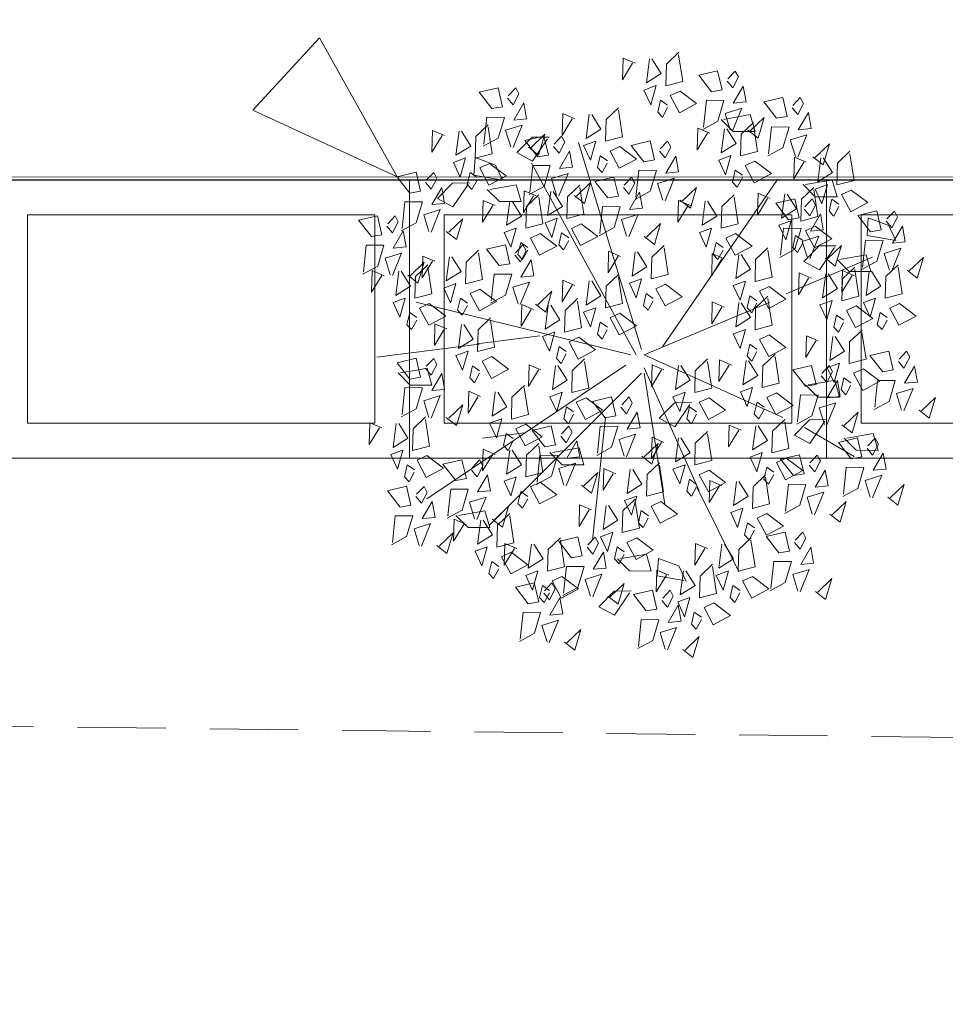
# Model space of a CAD drawing. Header units: centimetres. Extents: x -122 to 72759, y 3298 to 43172.
# Tile 93 of 243: x 36629 to 36763, y 10552 to 10694. Entities that reach past the tile are written whole.
import ezdxf

# ---------------------------------------------------------------- set-up
doc = ezdxf.new("R2010")
doc.units = ezdxf.units.CM
doc.header["$MEASUREMENT"] = 0
doc.linetypes.add('DASH2', pattern=[19.05, 12.7, -6.35])
for name, color, linetype, lineweight in [('1-meble', 7, 'Continuous', 5), ('1-METKI', 7, 'Continuous', 5), ('_ nowe meble', 7, 'Continuous', 5), ('PRZERYWANA', 7, 'DASH2', 5), ('wymiarowanie', 7, 'Continuous', 5), ('ZZZ_Xref', 7, 'Continuous', 5)]:
    doc.layers.add(name, color=color, linetype=linetype, lineweight=lineweight)

# ---------------------------------------------------------------- blocks, each defined once
blk = doc.blocks.new('G$CA1DC9C89')
at = {"layer": '1-meble', "lineweight": 5}
for p, q in [((2081.06, 70.53), (2083.79, 71.17)), ((2083.79, 71.17), (2084.43, 68.45)), ((2086.31, 71.15), (2085.25, 70.01)), ((2086.78, 70.29), (2086.31, 71.15)), ((2082.9, 68.17), (2081.06, 70.53)), ((2085.15, 69.68), (2085.96, 68.72)), ((2085.96, 68.72), (2086.78, 70.29)), ((2084.43, 68.45), (2082.9, 68.17)), ((2087.48, 68.99), (2086.03, 66.52)), ((2087.89, 66.7), (2087.48, 68.99)), ((2081.75, 63.08), (2082.17, 66.94)), ((2082.17, 66.94), (2084.7, 66.92)), ((2084.7, 66.92), (2083.81, 63.92)), ((2086.03, 66.52), (2087.89, 66.7)), ((2084.87, 65.05), (2087.26, 65.79)), ((2087.26, 65.79), (2085.94, 62.56)), ((2083.81, 63.92), (2081.65, 62.74)), ((2086.04, 62.45), (2084.31, 64.19)), ((2084.66, 64.19), (2088.49, 64.87)), ((2085.61, 62.66), (2084.87, 65.05)), ((2090.49, 64.48), (2088.47, 62.54)), ((2088.49, 64.87), (2089.17, 62.44)), ((2089.6, 61.48), (2090.49, 64.48)), ((2089.17, 62.44), (2086.04, 62.45)), ((2088.14, 62.64), (2089.6, 61.48)), ((2054.91, 59.4), (2057.1, 61.63)), ((2057.1, 61.63), (2059.56, 61.65)), ((2059.31, 61.41), (2057.13, 58.19)), ((2048.71, 56.17), (2048.89, 58.69)), ((2048.89, 58.69), (2051.83, 57.62)), ((2057.13, 58.19), (2054.91, 59.4)), ((2057.17, 57.55), (2059.7, 57.53)), ((2046.1, 12.21), (2044.26, 14.57)), ((2049.16, 12.76), (2049.98, 14.32)), ((2064.52, 14.47), (2061.4, 14.48)), ((2075.4, 14.41), (2075.99, 10.56)), ((2096.96, 14.41), (2097.76, 13.45)), ((2048.35, 13.72), (2049.16, 12.76)), ((2050.68, 13.03), (2049.23, 10.56)), ((2051.09, 10.73), (2050.68, 13.03)), ((2067.4, 13.93), (2067.32, 10.8)), ((2067.32, 10.8), (2068.77, 13.19)), ((2069.12, 13.18), (2067.4, 13.93)), ((2070.78, 10.36), (2071.22, 13.82)), ((2071.57, 13.81), (2072.9, 11.69)), ((2073.55, 9.94), (2073.63, 13.06)), ((2088.9, 11.32), (2090.69, 13.01)), ((2096.23, 13.18), (2094.7, 12.91)), ((2099.29, 13.72), (2097.83, 11.25)), ((2099.69, 11.43), (2099.29, 13.72)), ((2036.28, 10.74), (2039, 11.39)), ((2039, 11.39), (2039.64, 8.66)), ((2041.53, 11.36), (2040.47, 10.23)), ((2042, 10.5), (2041.53, 11.36)), ((2047.63, 12.48), (2046.1, 12.21)), ((2072.9, 11.69), (2070.78, 10.36)), ((2082.68, 12.19), (2082.59, 9.06)), ((2082.59, 9.06), (2084.05, 11.46)), ((2084.39, 11.45), (2082.68, 12.19)), ((2086.05, 8.62), (2086.49, 12.08)), ((2086.84, 12.08), (2088.17, 9.95)), ((2090.68, 12.67), (2091.27, 8.83)), ((2093.55, 7.81), (2093.97, 11.67)), ((2093.97, 11.67), (2096.5, 11.65)), ((2096.5, 11.65), (2095.61, 8.65)), ((2097.83, 11.25), (2099.69, 11.43)), ((2038.11, 8.39), (2036.28, 10.74)), ((2041.17, 8.93), (2042, 10.5)), ((2044.95, 7.11), (2045.37, 10.98)), ((2045.37, 10.98), (2047.9, 10.95)), ((2047.9, 10.95), (2047.01, 7.95)), ((2049.23, 10.56), (2051.09, 10.73)), ((2072.16, 9.97), (2070.4, 9.32)), ((2071.39, 7.21), (2072.16, 9.97)), ((2075.99, 10.56), (2073.55, 9.94)), ((2088.17, 9.95), (2086.05, 8.62)), ((2088.82, 8.2), (2088.9, 11.32)), ((2096.67, 9.79), (2099.07, 10.53)), ((2099.07, 10.53), (2097.75, 7.29)), ((2039.64, 8.66), (2038.11, 8.39)), ((2040.37, 9.9), (2041.17, 8.93)), ((2042.7, 9.21), (2041.25, 6.74)), ((2043.11, 6.91), (2042.7, 9.21)), ((2048.07, 9.09), (2050.46, 9.83)), ((2048.81, 6.7), (2048.07, 9.09)), ((2050.46, 9.83), (2049.14, 6.6)), ((2053.69, 8.51), (2051.67, 6.57)), ((2052.81, 5.51), (2053.69, 8.51)), ((2063.93, 8.71), (2063.85, 5.58)), ((2065.65, 7.97), (2063.93, 8.71)), ((2067.31, 5.14), (2067.75, 8.61)), ((2068.09, 8.6), (2069.43, 6.48)), ((2070.16, 7.85), (2071.94, 9.54)), ((2070.4, 9.32), (2071.39, 7.21)), ((2071.93, 9.19), (2072.52, 5.35)), ((2074.2, 8.53), (2075.61, 9.18)), ((2075.52, 6.06), (2074.2, 8.53)), ((2075.61, 9.18), (2077.99, 7.38)), ((2091.27, 8.83), (2088.82, 8.2)), ((2095.61, 8.65), (2093.46, 7.48)), ((2097.41, 7.39), (2096.67, 9.79)), ((2102.3, 9.21), (2100.27, 7.27)), ((2101.41, 6.21), (2102.3, 9.21)), ((2036.97, 3.29), (2037.39, 7.15)), ((2037.39, 7.15), (2039.91, 7.13)), ((2039.91, 7.13), (2039.03, 4.13)), ((2047.01, 7.95), (2044.85, 6.78)), ((2047.86, 5.44), (2046.12, 7.19)), ((2046.47, 7.19), (2050.3, 7.86)), ((2050.3, 7.86), (2050.98, 5.43)), ((2052.11, 5.76), (2053.89, 7.45)), ((2053.88, 7.11), (2054.47, 3.26)), ((2063.85, 5.58), (2065.3, 7.98)), ((2070.07, 4.72), (2070.16, 7.85)), ((2072.79, 7.87), (2072.4, 6.14)), ((2073.82, 7.15), (2072.79, 7.87)), ((2077.99, 7.38), (2075.52, 6.06)), ((2087.43, 8.23), (2085.68, 7.59)), ((2085.68, 7.59), (2086.66, 5.47)), ((2086.66, 5.47), (2087.43, 8.23)), ((2089.48, 6.79), (2090.88, 7.45)), ((2090.88, 7.45), (2093.27, 5.64)), ((2099.94, 7.37), (2101.41, 6.21)), ((2040.09, 5.27), (2042.48, 6.01)), ((2042.48, 6.01), (2041.16, 2.77)), ((2041.25, 6.74), (2043.11, 6.91)), ((2045.88, 6.63), (2045.79, 3.5)), ((2045.79, 3.5), (2047.25, 5.89)), ((2047.59, 5.88), (2045.88, 6.63)), ((2049.25, 3.06), (2049.7, 6.52)), ((2050.04, 6.51), (2051.37, 4.39)), ((2051.34, 6.67), (2052.81, 5.51)), ((2052.02, 2.64), (2052.11, 5.76)), ((2069.43, 6.48), (2067.31, 5.14)), ((2072.4, 6.14), (2073.08, 5.43)), ((2073.08, 5.43), (2073.81, 6.8)), ((2088.07, 6.13), (2087.68, 4.4)), ((2089.09, 5.41), (2088.07, 6.13)), ((2090.8, 4.32), (2089.48, 6.79)), ((2040.83, 2.87), (2040.09, 5.27)), ((2045.71, 4.69), (2043.69, 2.75)), ((2044.82, 1.69), (2045.71, 4.69)), ((2050.98, 5.43), (2047.86, 5.44)), ((2051.37, 4.39), (2049.25, 3.06)), ((2068.69, 4.76), (2066.93, 4.11)), ((2067.92, 2), (2068.69, 4.76)), ((2072.52, 5.35), (2070.07, 4.72)), ((2087.68, 4.4), (2088.35, 3.69)), ((2088.35, 3.69), (2089.08, 5.06)), ((2090.78, 4.14), (2093.51, 4.78)), ((2093.27, 5.64), (2090.8, 4.32)), ((2093.51, 4.78), (2094.15, 2.06)), ((2096.03, 4.76), (2094.97, 3.62)), ((2096.5, 3.9), (2096.03, 4.76)), ((2039.03, 4.13), (2036.87, 2.96)), ((2043.35, 2.85), (2044.82, 1.69)), ((2054.47, 3.26), (2052.02, 2.64)), ((2053.17, 3.15), (2053.08, 0.02)), ((2054.88, 2.41), (2053.17, 3.15)), ((2056.54, -0.42), (2056.99, 3.05)), ((2057.33, 3.04), (2058.66, 0.92)), ((2059.4, 2.29), (2061.18, 3.98)), ((2060.93, 3.44), (2063.65, 4.09)), ((2062.76, 1.09), (2060.93, 3.44)), ((2061.17, 3.63), (2061.76, -0.21)), ((2063.65, 4.09), (2064.29, 1.36)), ((2066.18, 4.07), (2065.12, 2.93)), ((2065.82, 1.63), (2066.65, 3.2)), ((2066.65, 3.2), (2066.18, 4.07)), ((2066.93, 4.11), (2067.92, 2)), ((2070.73, 3.31), (2072.14, 3.97)), ((2072.05, 0.84), (2070.73, 3.31)), ((2072.14, 3.97), (2074.52, 2.17)), ((2080.59, 3.15), (2080.51, 0.02)), ((2082.31, 2.41), (2080.59, 3.15)), ((2083.97, -0.42), (2084.41, 3.05)), ((2084.76, 3.04), (2086.09, 0.92)), ((2086.82, 2.29), (2088.6, 3.98)), ((2088.59, 3.63), (2089.19, -0.21)), ((2092.62, 1.78), (2090.78, 4.14)), ((2094.87, 3.29), (2095.68, 2.33)), ((2095.68, 2.33), (2096.5, 3.9)), ((2050.63, 2.67), (2048.88, 2.03)), ((2048.88, 2.03), (2049.86, -0.09)), ((2049.86, -0.09), (2050.63, 2.67)), ((2052.68, 1.23), (2054.08, 1.88)), ((2053.08, 0.02), (2054.54, 2.42)), ((2054.08, 1.88), (2056.47, 0.08)), ((2059.31, -0.84), (2059.4, 2.29)), ((2065.02, 2.6), (2065.82, 1.63)), ((2067.35, 1.91), (2065.89, -0.56)), ((2067.76, -0.39), (2067.35, 1.91)), ((2069.32, 2.66), (2068.93, 0.93)), ((2070.35, 1.93), (2069.32, 2.66)), ((2069.6, 0.21), (2070.34, 1.58)), ((2069.73, 0.93), (2073.56, 1.61)), ((2074.52, 2.17), (2072.05, 0.84)), ((2073.56, 1.61), (2074.24, -0.82)), ((2080.51, 0.02), (2081.96, 2.42)), ((2086.74, -0.84), (2086.82, 2.29)), ((2094.15, 2.06), (2092.62, 1.78)), ((2097.2, 2.6), (2095.75, 0.13)), ((2097.61, 0.31), (2097.2, 2.6)), ((2051.27, 0.57), (2050.88, -1.16)), ((2052.29, -0.15), (2051.27, 0.57)), ((2054, -1.24), (2052.68, 1.23)), ((2056.47, 0.08), (2054, -1.24)), ((2058.66, 0.92), (2056.54, -0.42)), ((2064.29, 1.36), (2062.76, 1.09)), ((2068.93, 0.93), (2069.6, 0.21)), ((2071.12, -0.81), (2069.38, 0.93)), ((2075.09, -1.53), (2075.27, 0.99)), ((2075.27, 0.99), (2078.21, -0.08)), ((2081.27, -1.54), (2083.05, 0.15)), ((2086.09, 0.92), (2083.97, -0.42)), ((2091.47, -3.31), (2091.89, 0.55)), ((2091.89, 0.55), (2094.42, 0.53)), ((2094.42, 0.53), (2093.53, -2.47)), ((2095.75, 0.13), (2097.61, 0.31)), ((2050.88, -1.16), (2051.55, -1.87)), ((2051.55, -1.87), (2052.28, -0.5)), ((2057.92, -0.8), (2056.17, -1.45)), ((2057.15, -3.56), (2057.92, -0.8)), ((2061.76, -0.21), (2059.31, -0.84)), ((2061.62, -4.01), (2062.03, -0.15)), ((2062.03, -0.15), (2064.56, -0.17)), ((2064.56, -0.17), (2063.67, -3.17)), ((2064.73, -2.03), (2067.13, -1.29)), ((2067.13, -1.29), (2065.81, -4.52)), ((2065.89, -0.56), (2067.76, -0.39)), ((2074.24, -0.82), (2071.12, -0.81)), ((2075.04, -0.67), (2074.95, -3.8)), ((2074.95, -3.8), (2076.41, -1.41)), ((2076.76, -1.41), (2075.04, -0.67)), ((2078.21, -0.08), (2079.25, -2.31)), ((2078.42, -4.24), (2078.86, -0.78)), ((2079.2, -0.79), (2080.54, -2.91)), ((2083.04, -0.19), (2083.63, -4.03)), ((2085.35, -0.8), (2083.6, -1.45)), ((2084.58, -3.56), (2085.35, -0.8)), ((2089.19, -0.21), (2086.74, -0.84)), ((2094.59, -1.34), (2096.98, -0.6)), ((2095.33, -3.73), (2094.59, -1.34)), ((2096.98, -0.6), (2095.66, -3.83)), ((2054.68, -3.16), (2057.4, -2.52)), ((2056.17, -1.45), (2057.15, -3.56)), ((2057.4, -2.52), (2058.04, -5.24)), ((2059.93, -2.54), (2058.87, -3.68)), ((2060.4, -3.4), (2059.93, -2.54)), ((2059.97, -2.25), (2061.38, -1.59)), ((2061.29, -4.72), (2059.97, -2.25)), ((2061.38, -1.59), (2063.76, -3.39)), ((2065.47, -4.43), (2064.73, -2.03)), ((2070.36, -2.61), (2068.34, -4.55)), ((2069.47, -5.61), (2070.36, -2.61)), ((2078.92, -2.19), (2075.09, -1.53)), ((2081.18, -4.66), (2081.27, -1.54)), ((2083.6, -1.45), (2084.58, -3.56)), ((2087.39, -2.25), (2088.8, -1.59)), ((2088.72, -4.72), (2087.39, -2.25)), ((2088.8, -1.59), (2091.18, -3.39)), ((2093.53, -2.47), (2091.37, -3.65)), ((2100.21, -1.91), (2098.19, -3.85)), ((2099.33, -4.91), (2100.21, -1.91)), ((2056.51, -5.52), (2054.68, -3.16)), ((2058.56, -2.91), (2058.17, -4.63)), ((2059.58, -3.63), (2058.56, -2.91)), ((2058.77, -4.01), (2059.57, -4.97)), ((2058.84, -5.35), (2059.57, -3.98)), ((2059.57, -4.97), (2060.4, -3.4)), ((2063.76, -3.39), (2061.29, -4.72)), ((2063.67, -3.17), (2061.52, -4.34)), ((2066.71, -5.95), (2068.9, -3.72)), ((2068.9, -3.72), (2071.36, -3.69)), ((2071.12, -3.94), (2068.93, -7.16)), ((2071.69, -4.2), (2074.41, -3.56)), ((2073.52, -6.56), (2071.69, -4.2)), ((2074.41, -3.56), (2075.05, -6.29)), ((2076.94, -3.58), (2075.88, -4.72)), ((2077.41, -4.45), (2076.94, -3.58)), ((2080.54, -2.91), (2078.42, -4.24)), ((2083.63, -4.03), (2081.18, -4.66)), ((2085.99, -2.91), (2085.59, -4.63)), ((2087.01, -3.63), (2085.99, -2.91)), ((2086.27, -5.35), (2087, -3.98)), ((2091.18, -3.39), (2088.72, -4.72)), ((2097.86, -3.75), (2099.33, -4.91)), ((2058.04, -5.24), (2056.51, -5.52)), ((2058.17, -4.63), (2058.84, -5.35)), ((2061.1, -4.7), (2059.64, -7.17)), ((2061.51, -6.99), (2061.1, -4.7)), ((2068, -4.45), (2069.47, -5.61)), ((2075.78, -5.05), (2076.58, -6.01)), ((2076.58, -6.01), (2077.41, -4.45)), ((2079.79, -4.63), (2078.04, -5.27)), ((2078.04, -5.27), (2079.03, -7.39)), ((2079.03, -7.39), (2079.79, -4.63)), ((2081.84, -6.07), (2083.25, -5.41)), ((2083.25, -5.41), (2085.63, -7.22)), ((2085.59, -4.63), (2086.27, -5.35)), ((2055.37, -10.61), (2055.79, -6.75)), ((2055.79, -6.75), (2058.31, -6.77)), ((2058.31, -6.77), (2057.43, -9.77)), ((2059.64, -7.17), (2061.51, -6.99)), ((2068.93, -7.16), (2066.71, -5.95)), ((2075.05, -6.29), (2073.52, -6.56)), ((2078.11, -5.74), (2076.66, -8.21)), ((2078.52, -8.04), (2078.11, -5.74)), ((2080.43, -6.73), (2080.04, -8.46)), ((2081.45, -7.45), (2080.43, -6.73)), ((2083.16, -8.54), (2081.84, -6.07)), ((2058.49, -8.64), (2060.88, -7.89)), ((2060.88, -7.89), (2059.56, -11.13)), ((2072.38, -11.66), (2072.8, -7.79)), ((2072.8, -7.79), (2075.32, -7.82)), ((2075.32, -7.82), (2074.44, -10.82)), ((2076.66, -8.21), (2078.52, -8.04)), ((2080.04, -8.46), (2080.71, -9.17)), ((2080.71, -9.17), (2081.45, -7.8)), ((2085.63, -7.22), (2083.16, -8.54)), ((2057.43, -9.77), (2055.27, -10.95)), ((2059.23, -11.03), (2058.49, -8.64)), ((2064.11, -9.21), (2062.09, -11.15)), ((2063.22, -12.21), (2064.11, -9.21)), ((2075.5, -9.68), (2077.89, -8.94)), ((2076.24, -12.07), (2075.5, -9.68)), ((2077.89, -8.94), (2076.57, -12.17)), ((2061.75, -11.05), (2063.22, -12.21)), ((2074.44, -10.82), (2072.28, -11.99)), ((2081.12, -10.26), (2079.1, -12.19)), ((2080.23, -13.26), (2081.12, -10.26)), ((2078.76, -12.1), (2080.23, -13.26))]:
    blk.add_line(p, q, dxfattribs=at)
for points in [[(2078.18, 73.5), (2078.77, 69.65), (2076.32, 69.03), (2076.41, 72.15), (2078.19, 73.84)], [(2071.9, 72.27), (2070.18, 73.02), (2070.09, 69.89), (2071.55, 72.28)], [(2074.34, 72.9), (2075.68, 70.78), (2073.56, 69.45), (2074, 72.91)], [(2053.56, 67.25), (2054.36, 66.29), (2055.19, 67.85), (2054.72, 68.72), (2053.66, 67.58)], [(2076.59, 66.24), (2075.57, 66.96), (2075.18, 65.23), (2075.85, 64.52), (2076.59, 65.89)], [(2094.53, 65.86), (2095.33, 64.9), (2096.15, 66.46), (2095.69, 67.33), (2094.63, 66.19)], [(2069.5, 65.5), (2070.09, 61.66), (2067.64, 61.03), (2067.73, 64.16), (2069.51, 65.85)], [(2050.16, 60.64), (2050.58, 64.51), (2053.11, 64.48), (2052.22, 61.48), (2050.06, 60.31)], [(2063.22, 64.28), (2061.5, 65.02), (2061.42, 61.89), (2062.87, 64.29)], [(2065.66, 64.91), (2067, 62.79), (2064.88, 61.45), (2065.32, 64.92)], [(2044.47, 61.85), (2042.75, 62.59), (2042.67, 59.46), (2044.12, 61.86)], [(2046.92, 62.48), (2048.25, 60.35), (2046.13, 59.02), (2046.57, 62.49)], [(2050.75, 63.07), (2051.34, 59.23), (2048.9, 58.6), (2048.98, 61.72), (2050.76, 63.42)], [(2054.02, 60.23), (2053.28, 62.62), (2055.67, 63.36), (2054.35, 60.13)], [(2082.66, 62.19), (2080.94, 62.94), (2080.86, 59.81), (2082.31, 62.2)], [(2085.11, 62.82), (2086.44, 60.7), (2084.32, 59.37), (2084.76, 62.83)], [(2088.94, 63.42), (2089.53, 59.57), (2087.08, 58.95), (2087.17, 62.07), (2088.95, 63.76)], [(2091.12, 59.25), (2091.54, 63.12), (2094.07, 63.09), (2093.18, 60.09), (2091.03, 58.92)], [(2056.55, 60.2), (2058.01, 59.04), (2058.9, 62.04), (2056.88, 60.1)], [(2060.16, 60.3), (2060.96, 59.33), (2061.79, 60.9), (2061.32, 61.77), (2060.26, 60.63)], [(2075.43, 59.6), (2076.23, 58.64), (2077.06, 60.21), (2076.59, 61.07), (2075.53, 59.93)], [(2094.98, 58.83), (2094.24, 61.23), (2096.64, 61.97), (2095.32, 58.74)], [(2097.51, 58.81), (2098.98, 57.65), (2099.87, 60.65), (2097.84, 58.71)], [(2067.92, 58.24), (2066.89, 58.96), (2066.5, 57.24), (2067.17, 56.52), (2067.91, 57.89)], [(2040.14, 13.75), (2039.12, 14.47), (2038.73, 12.75), (2039.4, 12.03), (2040.13, 13.4)], [(2061.66, 11.56), (2060.92, 13.96), (2063.31, 14.7), (2061.99, 11.46)], [(2064.18, 11.54), (2065.65, 10.38), (2066.54, 13.38), (2064.52, 11.44)], [(2091.87, 13.4), (2090.85, 14.13), (2090.45, 12.4), (2091.13, 11.68), (2091.86, 13.06)], [(2101.89, 10.24), (2102.31, 14.11), (2104.83, 14.08), (2103.95, 11.08), (2101.79, 9.91)], [(2105.75, 9.82), (2105.01, 12.22), (2107.4, 12.96), (2106.08, 9.73)], [(2080.76, 11.66), (2079.74, 12.39), (2079.34, 10.66), (2080.02, 9.95), (2080.75, 11.32)], [(2108.27, 9.8), (2109.74, 8.64), (2110.63, 11.64), (2108.61, 9.7)], [(2056.46, 9.93), (2055.44, 10.65), (2055.04, 8.92), (2055.72, 8.21), (2056.45, 9.58)], [(2080.83, 11.15), (2086.86, -0.92)]]:
    blk.add_lwpolyline(points, dxfattribs=at)
for points in [[(2049.47, 68.1), (2052.19, 68.74), (2052.83, 66.01), (2051.31, 65.74)], [(2073.18, 68.41), (2074.17, 66.3), (2074.93, 69.06)], [(2080.77, 66.47), (2078.3, 65.15), (2076.98, 67.62), (2078.39, 68.27)], [(2090.43, 66.71), (2093.16, 67.35), (2093.8, 64.62), (2092.27, 64.35)], [(2056.3, 64.26), (2055.89, 66.56), (2054.44, 64.09)], [(2097.26, 62.87), (2096.86, 65.17), (2095.4, 62.7)], [(2056.06, 61.14), (2058.79, 61.79), (2059.43, 59.06), (2057.9, 58.79)], [(2064.5, 60.42), (2065.49, 58.31), (2066.26, 61.07)], [(2071.34, 60.45), (2074.06, 61.09), (2074.71, 58.37), (2073.18, 58.09)], [(2062.9, 57.31), (2062.49, 59.61), (2061.03, 57.14)], [(2072.09, 58.48), (2069.62, 57.15), (2068.3, 59.62), (2069.71, 60.28)], [(2078.17, 56.62), (2077.76, 58.91), (2076.31, 56.44)], [(2083.94, 58.33), (2084.93, 56.22), (2085.7, 58.98)], [(2077.35, 13.84), (2078.33, 11.73), (2079.1, 14.49)], [(2084.93, 11.9), (2082.47, 10.58), (2081.15, 13.05), (2082.55, 13.7)], [(2053.05, 12.11), (2054.03, 9.99), (2054.8, 12.75)], [(2060.63, 10.16), (2058.17, 8.84), (2056.84, 11.31), (2058.25, 11.96)]]:
    blk.add_lwpolyline(points, close=True, dxfattribs=at)
at = {"layer": '_ nowe meble', "lineweight": 5, "ltscale": 0.5}
for points in [[(162.24, 764.75), (77.15, 765.38), (77.15, 495.81), (65.14, 495.81), (65.14, 465.82), (53.15, 465.82), (53.16, 56.24), (4727.78, 55.45)], [(2164.08, 55.45), (1979.45, 55.45)], [(2164.08, 15.45), (1979.45, 15.45)]]:
    blk.add_lwpolyline(points, dxfattribs=at)
at = {"layer": 'PRZERYWANA', "lineweight": 5}
blk.add_lwpolyline([(-389.44, 4.56), (3619.14, -42.34), (5340.22, -63.18)], dxfattribs=at)
at = {"layer": 'wymiarowanie', "lineweight": 5, "ltscale": 0.5}
blk.add_lwpolyline([(2759.45, 55.45), (2759.45, 15.45), (1725.13, 15.45), (1725.13, 3.45), (1437.13, 3.54), (1437.13, -8.46), (957.13, -8.46), (957.13, 3.49), (1.15, 3.49), (1.15, 633.82), (13.15, 633.82), (13.15, 645.82), (25.15, 645.82), (25.14, 705.82), (37.13, 705.82), (36.77, 764.65), (77.15, 765.38), (77.15, 495.81), (65.14, 495.82), (65.14, 465.82), (53.14, 465.82), (53.15, 55.54)], close=True, dxfattribs=at)
at = {"lineweight": 5, "ltscale": 0.5}
blk.add_wipeout([(1979.45, 55.45), (2039.45, 55.45), (2039.45, 15.45), (1979.45, 15.45)], dxfattribs=at).dxf.layer = '_ nowe meble'
at = {"layer": '1-meble', "lineweight": 5}
for p, q in [((2032.11, 49.67), (2034.84, 50.32)), ((2033.95, 47.32), (2032.11, 49.67)), ((2034.84, 50.32), (2035.48, 47.59)), ((2037.36, 50.29), (2036.3, 49.16)), ((2037.83, 49.43), (2037.36, 50.29)), ((2036.2, 48.83), (2037.01, 47.86)), ((2037.01, 47.86), (2037.83, 49.43)), ((2035.48, 47.59), (2033.95, 47.32)), ((2038.53, 48.14), (2037.08, 45.67)), ((2032.8, 42.22), (2033.22, 46.08)), ((2033.22, 46.08), (2035.75, 46.06)), ((2035.75, 46.06), (2034.86, 43.06)), ((2035.92, 44.2), (2038.31, 44.94)), ((2036.66, 41.8), (2035.92, 44.2)), ((2038.31, 44.94), (2036.99, 41.7)), ((2034.86, 43.06), (2032.7, 41.89))]:
    blk.add_line(p, q, dxfattribs=at)
for points in [[(2035.79, 41.69), (2034.07, 42.43), (2033.99, 39.3), (2035.44, 41.7)], [(2035.44, 19.79), (2033.73, 20.53), (2033.64, 17.4), (2035.1, 19.8)]]:
    blk.add_lwpolyline(points, dxfattribs=at)
blk.add_lwpolyline([(2036.73, 15.93), (2037.71, 13.82), (2038.48, 16.58)], close=True, dxfattribs=at)
at = {"layer": '1-METKI', "lineweight": 5}
blk.add_lwpolyline([(2026.5, 75.92), (2016.88, 65.52), (2037.67, 55.93), (2026.5, 75.92)], dxfattribs=at)
at = {"layer": '_ nowe meble', "lineweight": 5, "ltscale": 0.5}
for points in [[(1979.45, 55.45), (1979.45, 15.45), (2039.45, 15.45), (2039.45, 55.45)], [(1984.45, 50.45), (1984.45, 20.45), (2034.45, 20.45), (2034.45, 50.45)]]:
    blk.add_lwpolyline(points, close=True, dxfattribs=at)
at = {"lineweight": 5, "ltscale": 0.5}
blk.add_wipeout([(2039.45, 55.45), (2099.45, 55.45), (2099.45, 15.45), (2039.45, 15.45)], dxfattribs=at).dxf.layer = '_ nowe meble'
at = {"layer": '1-meble', "lineweight": 5}
for p, q in [((2051.83, 57.62), (2052.87, 55.39)), ((2056.76, 53.69), (2057.17, 57.55)), ((2059.7, 57.53), (2058.81, 54.53)), ((2052.54, 55.51), (2048.71, 56.17)), ((2059.87, 55.67), (2062.27, 56.41)), ((2060.61, 53.27), (2059.87, 55.67)), ((2043.45, 52.79), (2045.64, 55.03)), ((2045.64, 55.03), (2048.1, 55.05)), ((2047.86, 54.8), (2045.67, 51.59)), ((2052.37, 52.37), (2050.64, 54.11)), ((2050.99, 54.11), (2054.81, 54.79)), ((2054.81, 54.79), (2055.5, 52.36)), ((2058.81, 54.53), (2056.66, 53.36)), ((2097.85, 53.06), (2096.12, 54.81)), ((2045.67, 51.59), (2043.45, 52.79)), ((2055.5, 52.36), (2052.37, 52.37)), ((2038.94, 45.84), (2038.53, 48.14)), ((2037.08, 45.67), (2038.94, 45.84)), ((2096.22, 43.75), (2098.41, 45.99)), ((2041.54, 43.62), (2039.52, 41.68)), ((2040.65, 40.62), (2041.54, 43.62)), ((2098.44, 42.55), (2096.22, 43.75)), ((2039.19, 41.78), (2040.65, 40.62)), ((2038.14, 27.69), (2041.97, 28.37)), ((2041.97, 28.37), (2042.65, 25.94)), ((2039.52, 25.95), (2037.79, 27.7)), ((2042.65, 25.94), (2039.52, 25.95)), ((2098.19, 24.21), (2096.46, 25.96)), ((2075.39, 21.16), (2077.58, 23.39)), ((2077.58, 23.39), (2080.04, 23.42)), ((2079.79, 23.17), (2077.61, 19.96)), ((2077.61, 19.96), (2075.39, 21.16)), ((2094.83, 18.73), (2097.02, 20.96)), ((2097.05, 17.52), (2094.83, 18.73)), ((2061.4, 14.48), (2059.66, 16.22)), ((2060.01, 16.22), (2063.84, 16.9)), ((2063.84, 16.9), (2064.52, 14.47)), ((2092.86, 15.26), (2095.59, 15.91)), ((2095.59, 15.91), (2096.23, 13.18)), ((2098.12, 15.88), (2097.06, 14.75)), ((2098.58, 15.02), (2098.12, 15.88)), ((2044.26, 14.57), (2046.99, 15.21)), ((2046.99, 15.21), (2047.63, 12.48)), ((2049.51, 15.19), (2048.45, 14.05)), ((2049.98, 14.32), (2049.51, 15.19)), ((2073.63, 13.06), (2075.41, 14.75)), ((2094.7, 12.91), (2092.86, 15.26)), ((2097.76, 13.45), (2098.58, 15.02))]:
    blk.add_line(p, q, dxfattribs=at)
for points in [[(2072.82, 31.08), (2063.78, 60.88)], [(2096.54, 58.02), (2094.83, 58.76), (2094.74, 55.64), (2096.2, 58.03)], [(2072.07, 30.32), (2056.99, 57.87)], [(2072.03, 53), (2072.45, 56.86), (2074.98, 56.84), (2074.09, 53.84), (2071.93, 52.66)], [(2087.36, 56.16), (2086.33, 56.88), (2085.94, 55.15), (2086.62, 54.44), (2087.35, 55.81)], [(2041.76, 55.08), (2042.56, 54.12), (2043.39, 55.69), (2042.92, 56.55), (2041.86, 55.42)], [(2049.17, 55.81), (2048.15, 56.53), (2047.75, 54.8), (2048.43, 54.09), (2049.16, 55.46)], [(2062.27, 56.41), (2060.95, 53.17)], [(2070.23, 54.39), (2071.03, 53.42), (2071.85, 54.99), (2071.38, 55.86), (2070.32, 54.72)], [(2075.89, 52.58), (2075.15, 54.97), (2077.54, 55.71), (2076.22, 52.48)], [(2075.84, 31.46), (2092.42, 55.6)], [(2057.66, 53.16), (2055.95, 53.9), (2055.86, 50.77), (2057.31, 53.17)], [(2063.95, 54.38), (2064.54, 50.54), (2062.09, 49.91), (2062.17, 53.04), (2063.96, 54.73)], [(2063.14, 53.25), (2064.61, 52.09), (2065.5, 55.09), (2063.47, 53.15)], [(2078.42, 52.56), (2079.88, 51.4), (2080.77, 54.4), (2078.75, 52.46)], [(2097.62, 54.03), (2098.21, 50.19), (2095.76, 49.56), (2095.85, 52.69), (2097.63, 54.38)], [(2051.76, 51.77), (2050.04, 52.51), (2049.96, 49.38), (2051.41, 51.78)], [(2058.04, 52.99), (2058.64, 49.15), (2056.19, 48.52), (2056.27, 51.64), (2058.05, 53.34)], [(2060.11, 53.79), (2061.44, 51.66), (2059.32, 50.33), (2059.76, 53.8)], [(2079.88, 51.77), (2078.16, 52.51), (2078.08, 49.38), (2079.53, 51.78)], [(2086.16, 52.99), (2086.76, 49.15), (2084.31, 48.52), (2084.39, 51.64), (2086.17, 53.34)], [(2091.34, 52.81), (2089.62, 53.55), (2089.54, 50.42), (2090.99, 52.82)], [(2093.78, 53.44), (2095.12, 51.32), (2093, 49.98), (2093.44, 53.45)], [(2096.26, 51.26), (2097.06, 50.3), (2097.89, 51.86), (2097.42, 52.73), (2096.36, 51.59)], [(2038.36, 48.48), (2038.78, 52.34), (2041.3, 52.32), (2040.41, 49.32), (2038.26, 48.14)], [(2042.21, 48.06), (2041.48, 50.45), (2043.87, 51.2), (2042.55, 47.96)], [(2054.21, 52.4), (2055.54, 50.27), (2053.42, 48.94), (2053.86, 52.41)], [(2066.82, 47.78), (2067.24, 51.64), (2069.77, 51.62), (2068.88, 48.62), (2066.72, 47.45)], [(2082.33, 52.4), (2083.66, 50.27), (2081.54, 48.94), (2081.98, 52.41)], [(2044.74, 48.04), (2046.21, 46.88), (2047.1, 49.88), (2045.08, 47.94)], [(2070.68, 47.36), (2069.94, 49.76), (2072.33, 50.5), (2071.01, 47.27)], [(2073.21, 47.34), (2074.68, 46.18), (2075.56, 49.18), (2073.54, 47.24)], [(2092.86, 44.65), (2093.28, 48.52), (2095.81, 48.49), (2094.92, 45.49), (2092.76, 44.32)], [(2062.36, 47.12), (2061.34, 47.84), (2060.94, 46.11), (2061.62, 45.4), (2062.35, 46.77)], [(2096.04, 46.77), (2095.01, 47.49), (2094.62, 45.77), (2095.29, 45.05), (2096.03, 46.42)], [(2096.72, 44.24), (2095.98, 46.63), (2098.37, 47.37), (2097.05, 44.14)], [(2054.6, 44.65), (2055.41, 43.69), (2056.23, 45.26), (2055.76, 46.12), (2054.7, 44.99)], [(2056.46, 45.73), (2055.44, 46.45), (2055.04, 44.72), (2055.72, 44.01), (2056.45, 45.38)], [(2076.1, 45.69), (2076.69, 41.85), (2074.24, 41.22), (2074.32, 44.35), (2076.11, 46.04)], [(2084.58, 45.73), (2083.56, 46.45), (2083.16, 44.72), (2083.84, 44.01), (2084.57, 45.38)], [(2091.02, 45.34), (2091.62, 41.5), (2089.17, 40.87), (2089.25, 44), (2091.03, 45.69)], [(2043.08, 43.77), (2041.36, 44.51), (2041.28, 41.39), (2042.73, 43.78)], [(2045.53, 44.4), (2046.86, 42.28), (2044.74, 40.95), (2045.18, 44.41)], [(2049.37, 44.99), (2049.96, 41.15), (2047.51, 40.52), (2047.59, 43.65), (2049.37, 45.34)], [(2069.81, 44.47), (2068.1, 45.21), (2068.01, 42.08), (2069.47, 44.48)], [(2072.26, 45.1), (2073.59, 42.97), (2071.47, 41.64), (2071.91, 45.11)], [(2084.74, 44.12), (2083.02, 44.86), (2082.94, 41.73), (2084.39, 44.13)], [(2087.19, 44.75), (2088.52, 42.63), (2086.4, 41.29), (2086.84, 44.76)], [(2042.07, 42.91), (2042.67, 39.07), (2040.22, 38.44), (2040.3, 41.56), (2042.08, 43.26)], [(2038.24, 42.32), (2039.57, 40.19), (2037.45, 38.86), (2037.89, 42.33)], [(2051.2, 38.05), (2051.62, 41.91), (2054.15, 41.89), (2053.26, 38.89), (2051.1, 37.72)], [(2069.5, 41.52), (2070.09, 37.68), (2067.64, 37.05), (2067.73, 40.17), (2069.51, 41.86)], [(2097.24, 41.34), (2095.52, 42.08), (2095.44, 38.95), (2096.89, 41.35)], [(2055.06, 37.63), (2054.32, 40.03), (2056.71, 40.77), (2055.39, 37.53)], [(2063.22, 40.3), (2061.5, 41.04), (2061.42, 37.91), (2062.87, 40.31)], [(2065.66, 40.93), (2067, 38.8), (2064.88, 37.47), (2065.32, 40.93)], [(2047.78, 37.73), (2046.76, 38.46), (2046.36, 36.73), (2047.04, 36.02), (2047.77, 37.39)], [(2057.59, 37.61), (2059.05, 36.45), (2059.94, 39.45), (2057.92, 37.51)], [(2063.6, 38.04), (2064.19, 34.2), (2061.74, 33.57), (2061.83, 36.7), (2063.61, 38.39)], [(2074.51, 38.43), (2073.49, 39.15), (2073.1, 37.42), (2073.77, 36.71), (2074.5, 38.08)], [(2089.44, 38.08), (2088.42, 38.8), (2088.02, 37.08), (2088.7, 36.36), (2089.43, 37.73)], [(2091.02, 38.39), (2091.62, 34.55), (2089.17, 33.92), (2089.25, 37.05), (2091.03, 38.74)], [(2071.31, 30.32), (2040.41, 37.87)], [(2057.31, 36.82), (2055.6, 37.56), (2055.51, 34.43), (2056.97, 36.83)], [(2059.76, 37.45), (2061.09, 35.33), (2058.97, 33.99), (2059.42, 37.46)], [(2091.29, 37.87), (2073.2, 30.32), (2093.17, 21.27)], [(2084.74, 37.17), (2083.02, 37.91), (2082.94, 34.78), (2084.39, 37.18)], [(2087.19, 37.8), (2088.52, 35.67), (2086.4, 34.34), (2086.84, 37.81)], [(2040.49, 35.65), (2039.47, 36.37), (2039.07, 34.64), (2039.75, 33.93), (2040.48, 35.3)], [(2051.1, 35.26), (2051.69, 31.42), (2049.24, 30.79), (2049.33, 33.92), (2051.11, 35.61)], [(2044.82, 34.04), (2043.1, 34.78), (2043.02, 31.65), (2044.47, 34.05)], [(2047.26, 34.67), (2048.6, 32.55), (2046.48, 31.21), (2046.92, 34.68)], [(2067.92, 34.26), (2066.89, 34.98), (2066.5, 33.25), (2067.17, 32.54), (2067.91, 33.91)], [(2049.18, 31.9), (2058.22, 33.04)], [(2098.28, 32.3), (2096.56, 33.04), (2096.48, 29.92), (2097.93, 32.31)], [(2049.46, 31.83), (2034.76, 29.95)], [(2062.01, 30.78), (2060.99, 31.51), (2060.6, 29.78), (2061.27, 29.06), (2062, 30.43)], [(2089.44, 31.13), (2088.42, 31.85), (2088.02, 30.12), (2088.7, 29.41), (2089.43, 30.78)], [(2041.76, 28.32), (2042.56, 27.36), (2043.39, 28.92), (2042.92, 29.79), (2041.86, 28.65)], [(2092.07, 30.05), (2092.66, 26.21), (2090.21, 25.58), (2090.29, 28.7), (2092.08, 30.39)], [(2070.56, 28.82), (2041.92, 9.57)], [(2049.52, 28), (2048.49, 28.72), (2048.1, 27), (2048.78, 26.28), (2049.51, 27.65)], [(2058.36, 28.13), (2056.64, 28.87), (2056.56, 25.74), (2058.01, 28.14)], [(2060.8, 28.76), (2062.14, 26.64), (2060.02, 25.3), (2060.46, 28.77)], [(2064.64, 29.35), (2065.23, 25.51), (2062.78, 24.88), (2062.87, 28.01), (2064.65, 29.7)], [(2073.2, 28.44), (2081.11, 10.71)], [(2076.06, 28.13), (2074.35, 28.87), (2074.26, 25.74), (2075.71, 28.14)], [(2078.51, 28.76), (2079.84, 26.64), (2077.72, 25.3), (2078.16, 28.77)], [(2082.35, 29.35), (2082.94, 25.51), (2080.49, 24.88), (2080.57, 28.01), (2082.35, 29.7)], [(2085.78, 28.83), (2084.07, 29.57), (2083.98, 26.44), (2085.43, 28.83)], [(2088.23, 29.45), (2089.56, 27.33), (2087.44, 26), (2087.88, 29.46)], [(2072.82, 27.68), (2050.97, 5.8)], [(2073.2, 27.68), (2076.21, 8.82)], [(2038.36, 21.71), (2038.78, 25.58), (2041.3, 25.55), (2040.41, 22.55), (2038.26, 21.38)], [(2055.96, 25.53), (2056.55, 21.69), (2054.1, 21.06), (2054.19, 24.19), (2055.97, 25.88)], [(2042.21, 21.3), (2041.48, 23.69), (2043.87, 24.43), (2042.55, 21.2)], [(2049.68, 24.31), (2047.96, 25.05), (2047.88, 21.92), (2049.33, 24.32)], [(2052.13, 24.94), (2053.46, 22.81), (2051.34, 21.48), (2051.78, 24.95)], [(2069.88, 22.76), (2070.68, 21.79), (2071.51, 23.36), (2071.04, 24.23), (2069.98, 23.09)], [(2095.29, 20.67), (2095.71, 24.53), (2098.24, 24.51), (2097.35, 21.51), (2095.19, 20.34)], [(2044.74, 21.27), (2046.21, 20.11), (2047.1, 23.11), (2045.08, 21.17)], [(2063.06, 22.09), (2062.03, 22.82), (2061.64, 21.09), (2062.31, 20.37), (2063.05, 21.74)], [(2080.76, 22.09), (2079.74, 22.82), (2079.34, 21.09), (2080.02, 20.37), (2080.75, 21.74)], [(2090.48, 22.79), (2089.46, 23.51), (2089.06, 21.78), (2089.74, 21.07), (2090.47, 22.44)], [(2041.73, 21.01), (2042.32, 17.17), (2039.87, 16.54), (2039.96, 19.67), (2041.74, 21.36)], [(2067.64, 21.34), (2065.76, 3.61)], [(2037.89, 20.42), (2039.22, 18.3), (2037.1, 16.96), (2037.54, 20.43)], [(2061.2, 18.59), (2062, 17.62), (2062.83, 19.19), (2062.36, 20.05), (2061.3, 18.92)], [(2066.48, 16.15), (2066.9, 20.01), (2069.42, 19.99), (2068.53, 16.99), (2066.38, 15.82)], [(2087.17, 19.44), (2085.45, 20.18), (2085.37, 17.06), (2086.82, 19.45)], [(2089.62, 20.07), (2090.95, 17.95), (2088.83, 16.61), (2089.27, 20.08)], [(2093.45, 20.66), (2094.05, 16.82), (2091.6, 16.19), (2091.68, 19.32), (2093.46, 21.01)], [(2055.96, 19.08), (2049.93, 18.32)], [(2054.38, 18.27), (2053.35, 18.99), (2052.96, 17.26), (2053.64, 16.55), (2054.37, 17.92)], [(2070.33, 15.73), (2069.6, 18.13), (2071.99, 18.87), (2070.67, 15.64)], [(2076.06, 17.7), (2074.35, 18.44), (2074.26, 15.32), (2075.71, 17.71)], [(2082.35, 18.92), (2082.94, 15.08), (2080.49, 14.45), (2080.57, 17.58), (2082.35, 19.27)], [(2058.04, 17.19), (2058.64, 13.35), (2056.19, 12.72), (2056.27, 15.84), (2058.05, 17.53)], [(2072.86, 15.71), (2074.33, 14.55), (2075.22, 17.55), (2073.2, 15.61)], [(2078.51, 18.33), (2079.84, 16.21), (2077.72, 14.88), (2078.16, 18.34)], [(2051.76, 15.96), (2050.04, 16.71), (2049.96, 13.58), (2051.41, 15.97)], [(2054.21, 16.59), (2055.54, 14.47), (2053.42, 13.14), (2053.86, 16.6)], [(2057.8, 11.98), (2058.22, 15.84), (2060.74, 15.82), (2059.86, 12.82), (2057.7, 11.65)]]:
    blk.add_lwpolyline(points, dxfattribs=at)
for points in [[(2045.75, 57.99), (2046.74, 55.87), (2047.51, 58.64)], [(2091.53, 56.39), (2089.06, 55.07), (2087.74, 57.54), (2089.15, 58.19)], [(2053.34, 56.04), (2050.88, 54.72), (2049.55, 57.19), (2050.96, 57.85)], [(2037.67, 55.93), (2040.39, 56.57), (2041.03, 53.85), (2039.5, 53.57)], [(2066.13, 55.24), (2068.86, 55.88), (2069.5, 53.15), (2067.97, 52.88)], [(2044.5, 52.1), (2044.09, 54.39), (2042.63, 51.92)], [(2072.96, 51.4), (2072.56, 53.7), (2071.1, 51.23)], [(2092.17, 52.11), (2094.89, 52.75), (2095.54, 50.02), (2094.01, 49.75)], [(2058.95, 49.3), (2059.93, 47.18), (2060.7, 49.95)], [(2053.05, 47.91), (2054.03, 45.79), (2054.8, 48.55)], [(2066.53, 47.35), (2064.07, 46.03), (2062.75, 48.5), (2064.15, 49.16)], [(2081.17, 47.91), (2082.15, 45.79), (2082.92, 48.55)], [(2092.62, 48.95), (2093.61, 46.84), (2094.38, 49.6)], [(2060.63, 45.96), (2058.17, 44.64), (2056.84, 47.11), (2058.25, 47.77)], [(2088.75, 45.96), (2086.29, 44.64), (2084.96, 47.11), (2086.37, 47.77)], [(2050.51, 45.5), (2053.24, 46.15), (2053.88, 43.42), (2052.35, 43.15)], [(2057.34, 41.67), (2056.93, 43.96), (2055.48, 41.5)], [(2071.1, 40.61), (2072.08, 38.49), (2072.85, 41.26)], [(2044.37, 39.91), (2045.35, 37.8), (2046.12, 40.56)], [(2051.95, 37.97), (2049.49, 36.64), (2048.16, 39.11), (2049.57, 39.77)], [(2078.69, 38.66), (2076.22, 37.34), (2074.9, 39.81), (2076.3, 40.47)], [(2086.03, 40.26), (2087.01, 38.15), (2087.78, 40.91)], [(2093.61, 38.32), (2091.15, 36.99), (2089.82, 39.46), (2091.23, 40.12)], [(2037.08, 37.83), (2038.06, 35.71), (2038.83, 38.47)], [(2044.66, 35.88), (2042.2, 34.56), (2040.87, 37.03), (2042.28, 37.69)], [(2064.5, 36.44), (2065.49, 34.32), (2066.26, 37.08)], [(2072.09, 34.49), (2069.62, 33.17), (2068.3, 35.64), (2069.71, 36.3)], [(2058.6, 32.96), (2059.58, 30.85), (2060.35, 33.61)], [(2066.19, 31.02), (2063.72, 29.69), (2062.4, 32.16), (2063.81, 32.82)], [(2086.03, 33.31), (2087.01, 31.2), (2087.78, 33.96)], [(2093.61, 31.36), (2091.15, 30.04), (2089.82, 32.51), (2091.23, 33.17)], [(2037.67, 29.17), (2040.39, 29.81), (2041.03, 27.08), (2039.5, 26.81)], [(2046.1, 30.18), (2047.09, 28.07), (2047.86, 30.83)], [(2053.69, 28.24), (2051.22, 26.91), (2049.9, 29.38), (2051.31, 30.04)], [(2094.6, 28.12), (2097.32, 28.77), (2097.97, 26.04), (2096.44, 25.77)], [(2044.5, 25.33), (2044.09, 27.63), (2042.63, 25.16)], [(2087.07, 24.97), (2088.05, 22.85), (2088.82, 25.61)], [(2059.64, 24.27), (2060.63, 22.16), (2061.4, 24.92)], [(2067.23, 22.33), (2064.76, 21), (2063.44, 23.47), (2064.85, 24.13)], [(2065.79, 23.6), (2068.51, 24.25), (2069.15, 21.52), (2067.62, 21.25)], [(2077.35, 24.27), (2078.33, 22.16), (2079.1, 24.92)], [(2084.93, 22.33), (2082.47, 21), (2081.15, 23.47), (2082.55, 24.13)], [(2094.65, 23.02), (2092.19, 21.7), (2090.87, 24.17), (2092.27, 24.83)], [(2072.62, 19.77), (2072.21, 22.07), (2070.75, 19.6)], [(2050.96, 20.45), (2051.95, 18.33), (2052.72, 21.1)], [(2058.55, 18.5), (2056.08, 17.18), (2054.76, 19.65), (2056.17, 20.31)], [(2057.11, 19.43), (2059.83, 20.08), (2060.47, 17.35), (2058.94, 17.08)], [(2063.94, 15.6), (2063.53, 17.9), (2062.08, 15.43)], [(2044.32, 13.99), (2041.85, 12.66), (2040.53, 15.13), (2041.93, 15.79)], [(2088.46, 15.58), (2089.44, 13.47), (2090.21, 16.23)], [(2096.04, 13.64), (2093.58, 12.31), (2092.25, 14.78), (2093.66, 15.44)]]:
    blk.add_lwpolyline(points, close=True, dxfattribs=at)
at = {"layer": '_ nowe meble', "lineweight": 5, "ltscale": 0.5}
for points in [[(2039.45, 55.45), (2039.45, 15.45), (2099.45, 15.45), (2099.45, 55.45)], [(2044.45, 50.45), (2044.45, 20.45), (2094.45, 20.45), (2094.45, 50.45)]]:
    blk.add_lwpolyline(points, close=True, dxfattribs=at)
at = {"lineweight": 5, "ltscale": 0.5}
blk.add_wipeout([(2099.45, 55.45), (2159.45, 55.45), (2159.45, 15.45), (2099.45, 15.45)], dxfattribs=at).dxf.layer = '_ nowe meble'
at = {"layer": '1-meble', "lineweight": 5}
for p, q in [((2096.46, 54.81), (2100.29, 55.48)), ((2100.29, 55.48), (2100.98, 53.05)), ((2100.98, 53.05), (2097.85, 53.06)), ((2105.3, 47.48), (2105.48, 50)), ((2105.48, 50), (2108.41, 48.93)), ((2108.41, 48.93), (2109.45, 46.7)), ((2109.13, 46.82), (2105.3, 47.48)), ((2098.41, 45.99), (2100.87, 46.01)), ((2100.62, 45.76), (2098.44, 42.55)), ((2102.71, 42.29), (2100.98, 44.03)), ((2101.32, 44.03), (2105.15, 44.71)), ((2105.15, 44.71), (2105.84, 42.28)), ((2105.84, 42.28), (2102.71, 42.29)), ((2096.81, 25.96), (2100.64, 26.63)), ((2100.64, 26.63), (2101.32, 24.2)), ((2101.32, 24.2), (2098.19, 24.21)), ((2097.02, 20.96), (2099.48, 20.99)), ((2099.24, 20.74), (2097.05, 17.52)), ((2102.37, 18.31), (2106.19, 18.99)), ((2106.19, 18.99), (2106.88, 16.55)), ((2103.75, 16.57), (2102.02, 18.31)), ((2106.88, 16.55), (2103.75, 16.57))]:
    blk.add_line(p, q, dxfattribs=at)
for points in [[(2102.83, 59.24), (2103.42, 55.4), (2100.97, 54.77), (2101.06, 57.9), (2102.84, 59.59)], [(2098.99, 58.65), (2100.32, 56.53), (2098.2, 55.2), (2098.64, 58.66)], [(2101.24, 51.99), (2100.22, 52.71), (2099.83, 50.98), (2100.5, 50.27), (2101.23, 51.64)], [(2108.07, 49.52), (2108.87, 48.56), (2109.69, 50.13), (2109.23, 50.99), (2108.16, 49.85)], [(2104.66, 42.92), (2105.08, 46.78), (2107.61, 46.76), (2106.72, 43.76), (2104.56, 42.58)], [(2099.25, 44.21), (2100.71, 43.05), (2101.6, 46.05), (2099.58, 44.11)], [(2108.52, 42.5), (2107.78, 44.89), (2110.17, 45.63), (2108.86, 42.4)], [(2093.65, 39.07), (2106.08, 44.35)], [(2111.05, 42.48), (2112.52, 41.32), (2113.4, 44.32), (2111.38, 42.38)], [(2103.52, 42.56), (2104.11, 38.72), (2101.67, 38.09), (2101.75, 41.22), (2103.53, 42.91)], [(2109.77, 42.91), (2110.36, 39.07), (2107.91, 38.44), (2108, 41.56), (2109.78, 43.26)], [(2099.69, 41.97), (2101.02, 39.85), (2098.9, 38.51), (2099.34, 41.98)], [(2103.49, 41.69), (2101.77, 42.43), (2101.69, 39.3), (2103.14, 41.7)], [(2105.94, 42.32), (2107.27, 40.19), (2105.15, 38.86), (2105.59, 42.33)], [(2101.94, 35.3), (2100.91, 36.02), (2100.52, 34.3), (2101.2, 33.58), (2101.93, 34.95)], [(2108.19, 35.65), (2107.16, 36.37), (2106.77, 34.64), (2107.45, 33.93), (2108.18, 35.3)], [(2100.73, 32.93), (2102.06, 30.81), (2099.94, 29.47), (2100.38, 32.94)], [(2104.56, 33.52), (2105.15, 29.68), (2102.71, 29.05), (2102.79, 32.18), (2104.57, 33.87)], [(2109.8, 29.36), (2110.6, 28.4), (2111.43, 29.97), (2110.96, 30.83), (2109.9, 29.69)], [(2098.69, 27.27), (2099.49, 26.31), (2100.32, 27.88), (2099.85, 28.74), (2098.79, 27.61)], [(2102.98, 26.26), (2101.96, 26.99), (2101.56, 25.26), (2102.24, 24.54), (2102.97, 25.92)], [(2106.4, 22.76), (2106.82, 26.62), (2109.35, 26.6), (2108.46, 23.6), (2106.3, 22.42)], [(2110.26, 22.34), (2109.52, 24.73), (2111.91, 25.47), (2110.59, 22.24)], [(2112.79, 22.32), (2114.25, 21.16), (2115.14, 24.16), (2113.12, 22.22)], [(2099.15, 20.25), (2098.41, 22.65), (2100.8, 23.39), (2099.48, 20.15)], [(2101.68, 20.23), (2103.14, 19.07), (2104.03, 22.07), (2102.01, 20.13)], [(2096.28, 19.83), (2103.44, 15.68)], [(2105.29, 16.85), (2106.09, 15.88), (2106.92, 17.45), (2106.45, 18.32), (2105.39, 17.18)]]:
    blk.add_lwpolyline(points, dxfattribs=at)
for points in [[(2097.83, 54.16), (2098.81, 52.05), (2099.58, 54.81)], [(2105.42, 52.22), (2102.95, 50.9), (2101.63, 53.37), (2103.03, 54.02)], [(2099, 48.27), (2098.59, 50.57), (2097.14, 48.1)], [(2103.97, 50.37), (2106.7, 51.01), (2107.34, 48.29), (2105.81, 48.01)], [(2100.21, 47.01), (2097.74, 45.68), (2096.42, 48.15), (2097.83, 48.81)], [(2110.8, 46.54), (2110.4, 48.83), (2108.94, 46.36)], [(2104.77, 37.83), (2105.76, 35.71), (2106.53, 38.47)], [(2098.52, 37.48), (2099.51, 35.37), (2100.28, 38.13)], [(2106.11, 35.54), (2103.64, 34.21), (2102.32, 36.68), (2103.73, 37.34)], [(2112.36, 35.88), (2109.89, 34.56), (2108.57, 37.03), (2109.98, 37.69)], [(2105.71, 30.21), (2108.43, 30.85), (2109.07, 28.13), (2107.55, 27.85)], [(2099.56, 28.44), (2100.55, 26.33), (2101.32, 29.09)], [(2112.54, 26.38), (2112.13, 28.67), (2110.68, 26.2)], [(2107.15, 26.5), (2104.69, 25.17), (2103.36, 27.64), (2104.77, 28.3)], [(2101.43, 24.29), (2101.02, 26.59), (2099.57, 24.12)], [(2101.2, 17.7), (2103.92, 18.34), (2104.56, 15.61), (2103.03, 15.34)], [(2108.03, 13.86), (2107.62, 16.16), (2106.16, 13.69)]]:
    blk.add_lwpolyline(points, close=True, dxfattribs=at)
at = {"layer": '_ nowe meble', "lineweight": 5, "ltscale": 0.5}
for points in [[(2099.45, 55.45), (2099.45, 15.45), (2159.45, 15.45), (2159.45, 55.45)], [(2104.45, 50.45), (2104.45, 20.45), (2154.45, 20.45), (2154.45, 50.45)]]:
    blk.add_lwpolyline(points, close=True, dxfattribs=at)

msp = doc.modelspace()

# ---------------------------------------------------------------- block references
at = {"layer": 'ZZZ_Xref'}
msp.add_blockref('G$CA1DC9C89', (34646.15529, 10615.38849), dxfattribs=at)

doc.saveas('drawing.dxf')
